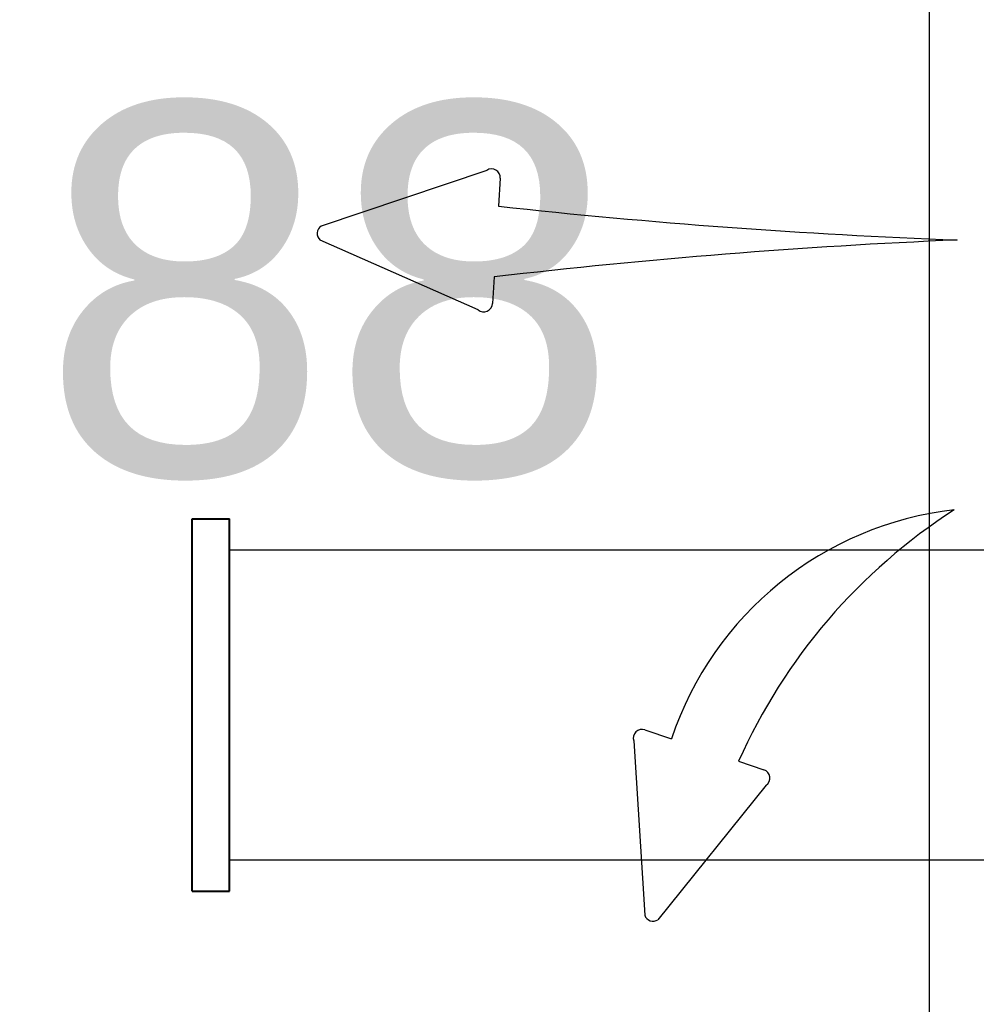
# Model space of a CAD drawing. Header units: millimetres. Extents: x -367720 to -162733, y 309172 to 337444.
# Tile 131 of 256: x -361612 to -361227, y 327302 to 327699. Entities that reach past the tile are written whole.
import ezdxf
from ezdxf.enums import TextEntityAlignment as Align

# ---------------------------------------------------------------- set-up
doc = ezdxf.new("R2010")
doc.units = ezdxf.units.MM
doc.header["$LTSCALE"] = 10
doc.header["$MEASUREMENT"] = 0
doc.layers.get('0').update_dxf_attribs({"color": 255, "lineweight": 13})
doc.layers.add('LATS_AIR_DIRECTION', color=150, linetype='Continuous')
doc.layers.add('LATS_PIPE_REFRIGERANT', color=3, linetype='Continuous')
for name, color, linetype, lineweight in [('LATS_EQ_IDU', 7, 'Continuous', 0), ('LATS_PIPE_REFRIGERANT_INDEX', 1, 'Continuous', 0), ('VZ1', 6, 'Continuous', 18), ('vzt-odvod', 6, 'Continuous', 40), ('vzt-přívod', 2, 'Continuous', 40)]:
    doc.layers.add(name, color=color, linetype=linetype, lineweight=lineweight)
doc.styles.add('LATS_ANNO', font='arial.ttf')
doc.styles.add('ROMANS', font='ROMANS.shx', dxfattribs={"height": 80})

# ---------------------------------------------------------------- blocks, each defined once
blk = doc.blocks.new('LATS_IDU_WALL_MOUNTED_SV')
at = {"layer": 'LATS_AIR_DIRECTION', "color": 150}
for p, q in [((-28.06, 511.77), (0, 575.32)), ((28.05, 508.3), (5.62, 574.97)), ((-14.87, 505.29), (-25.6, 505.96)), ((24.89, 502.83), (13.59, 503.53)), ((-201.72, 449.13), (-271.93, 444.72)), ((-197.26, 444.66), (-200.86, 433.93)), ((-219.6, 395.82), (-273.72, 439.38)), ((-209.93, 406.89), (-213.35, 396.7))]:
    blk.add_line(p, q, dxfattribs=at)
for centre, radius, start, end in [((2.68, 573.02), 3.53, 33.5078, 139.4056), ((-25.39, 509.48), 3.53, 139.4056, 266.4567), ((25.11, 506.35), 3.53, 266.4567, 33.5078), ((-2554.52, 208.94), 2556.89, 2.46407, 6.6556), ((2615.85, 219.17), 2617.75, 173.76392, 177.81734), ((-200.6, 445.78), 3.53, 341.4567, 108.5078), ((-270.8, 441.36), 3.53, 108.1646, 214.0624), ((-244.18, 304.61), 136.38, 6.5174, 71.4799), ((-304.62, 194), 233.01, 32.7614, 66.021), ((-216.68, 397.84), 3.53, 214.0624, 341.1135)]:
    blk.add_arc(centre, radius, start, end, dxfattribs=at)
blk = doc.blocks.new('A$C44164CF6')
at = {"layer": 'LATS_PIPE_REFRIGERANT', "ltscale": 5}
blk.add_lwpolyline([(-6283.63, 9952.58), (-6362.58, 9952.58, 0.414214), (-6462.58, 9852.58), (-6462.58, 8377.97, -0.414214), (-6562.58, 8277.97), (-7602.54, 8277.97)], format="xyb", dxfattribs=at)
at = {"layer": 'LATS_EQ_IDU', "color": 0, "ltscale": 5, "rotation": 90}
blk.add_blockref('LATS_IDU_WALL_MOUNTED_SV', (-6132.45, 8690.24), dxfattribs=at)
at = {"layer": 'LATS_PIPE_REFRIGERANT_INDEX', "color": 7, "style": 'LATS_ANNO'}
blk.add_text('9.52:15.88', height=150, dxfattribs=at).set_placement((-7082.56, 8670.47), align=Align.MIDDLE_CENTER)
at = {"layer": 'VZ1', "extrusion": (0, -1, -1.22461e-16), "style": 'ROMANS', "width": 0.8, "flags": 1}
for tag, p in [('MATERIAL', (-2269.09, 3112.52, -14812.16)), ('PRIRUBA', (-2269.09, 3112.52, -14812.16)), ('PRUTOK', (-2269.09, 3112.52, -14812.16)), ('PLOCHA', (-2269.09, 3112.52, -14812.16)), ('OBVOD', (-2269.09, 3112.52, -14812.16)), ('NAZEV', (-2269.09, 3112.52, -14812.16)), ('KOTA', (-2269.09, 3112.52, -14812.16)), ('USEK', (-2269.09, 3112.52, -14812.16)), ('TVAR', (-2269.09, 3112.52, -14812.16)), ('POS', (-2269.09, 3112.52, -14812.16)), ('NB2', (-2269.09, 3112.52, -14812.16)), ('NB1', (-2269.09, 3112.52, -14812.16)), ('DB', (-2269.09, 3112.52, -14812.16)), ('DA', (-2269.09, 3112.52, -14812.16)), ('B2', (-2269.09, 3112.52, -14812.16)), ('B1', (-2269.09, 3112.52, -14812.16)), ('A2', (-2269.09, 3112.52, -14812.16)), ('A1', (-2269.09, 3112.52, -14812.16)), ('LT', (-2269.09, 3112.52, -14812.16)), ('MATERIAL', (99885.33, 3112.52, -14812.16)), ('PRIRUBA', (99885.33, 3112.52, -14812.16)), ('PRUTOK', (99885.33, 3112.52, -14812.16)), ('PLOCHA', (99885.33, 3112.52, -14812.16)), ('OBVOD', (99885.33, 3112.52, -14812.16)), ('NAZEV', (99885.33, 3112.52, -14812.16)), ('KOTA', (99885.33, 3112.52, -14812.16)), ('USEK', (99885.33, 3112.52, -14812.16)), ('TVAR', (99885.33, 3112.52, -14812.16)), ('POS', (99885.33, 3112.52, -14812.16)), ('NB2', (99885.33, 3112.52, -14812.16)), ('NB1', (99885.33, 3112.52, -14812.16)), ('DB', (99885.33, 3112.52, -14812.16)), ('DA', (99885.33, 3112.52, -14812.16)), ('B2', (99885.33, 3112.52, -14812.16)), ('B1', (99885.33, 3112.52, -14812.16)), ('A2', (99885.33, 3112.52, -14812.16)), ('A1', (99885.33, 3112.52, -14812.16)), ('LT', (99885.33, 3112.52, -14812.16))]:
    blk.add_attdef(tag, p, '', height=1, rotation=180, dxfattribs=at)
at = {"layer": 'VZ1', "extrusion": (1.22461e-16, 1, 4.44089e-16), "style": 'ROMANS', "width": 0.8, "flags": 1}
for tag, p in [('MATERIAL', (2269.09, 2852.52, 14812.16)), ('PRIRUBA', (2269.09, 2852.52, 14812.16)), ('IZOLACE', (2269.09, 2852.52, 14812.16)), ('PRUTOK', (2269.09, 2852.52, 14812.16)), ('PLOCHA', (2269.09, 2852.52, 14812.16)), ('NASTCE', (2269.09, 2852.52, 14812.16)), ('OBVOD', (2269.09, 2852.52, 14812.16)), ('NAZEV', (2269.09, 2852.52, 14812.16)), ('KOTA', (2269.09, 2852.52, 14812.16)), ('USEK', (2269.09, 2852.52, 14812.16)), ('TVAR', (2269.09, 2852.52, 14812.16)), ('POS', (2269.09, 2852.52, 14812.16)), ('NB2', (2269.09, 2852.52, 14812.16)), ('NB1', (2269.09, 2852.52, 14812.16)), ('B1', (2269.09, 2852.52, 14812.16)), ('VS', (2269.09, 2852.52, 14812.16)), ('A1', (2269.09, 2852.52, 14812.16)), ('LT', (2269.09, 2852.52, 14812.16)), ('MATERIAL', (-99885.33, 2852.52, 14812.16)), ('PRIRUBA', (-99885.33, 2852.52, 14812.16)), ('IZOLACE', (-99885.33, 2852.52, 14812.16)), ('PRUTOK', (-99885.33, 2852.52, 14812.16)), ('PLOCHA', (-99885.33, 2852.52, 14812.16)), ('NASTCE', (-99885.33, 2852.52, 14812.16)), ('OBVOD', (-99885.33, 2852.52, 14812.16)), ('NAZEV', (-99885.33, 2852.52, 14812.16)), ('KOTA', (-99885.33, 2852.52, 14812.16)), ('USEK', (-99885.33, 2852.52, 14812.16)), ('TVAR', (-99885.33, 2852.52, 14812.16)), ('POS', (-99885.33, 2852.52, 14812.16)), ('NB2', (-99885.33, 2852.52, 14812.16)), ('NB1', (-99885.33, 2852.52, 14812.16)), ('B1', (-99885.33, 2852.52, 14812.16)), ('VS', (-99885.33, 2852.52, 14812.16)), ('A1', (-99885.33, 2852.52, 14812.16)), ('LT', (-99885.33, 2852.52, 14812.16))]:
    blk.add_attdef(tag, p, '', height=1, dxfattribs=at)
blk = doc.blocks.new('trouba')
for p, q in [((-0.5, 1), (-0.5, 0)), ((-0.5, 1), (0.5, 1)), ((0.5, 1), (0.5, 0)), ((-0.5, 0), (0.5, 0))]:
    blk.add_line(p, q)
blk = doc.blocks.new('A$C44067DDB')
at = {"layer": 'vzt-odvod', "lineweight": 30}
for p, q in [((3755.6753, 14865.45, 2725.2015), (5749.6875, 14865.45, 2758.3716)), ((5750.0001, 14740.45, 2601.8909), (3755.6753, 14740.45, 2531.5532))]:
    blk.add_line(p, q, dxfattribs=at)
at = {"layer": 'vzt-přívod'}
blk.add_line((3755.6753, 14740.45), (3755.6753, 14865.45), dxfattribs=at)
at = {"layer": 'vzt-přívod', "xscale": 150, "yscale": 15, "zscale": 150, "rotation": 90}
blk.add_blockref('trouba', (3755.6753, 14802.95), dxfattribs=at)
at = {"layer": 'VZ1', "extrusion": (1.04009e-13, 1, -4.87544e-15), "style": 'ROMANS', "width": 0.8, "flags": 1}
for tag in ['KOTA', 'USEK', 'TVAR', 'POS', 'NB2', 'NB1', 'VS', 'LT', 'D']:
    blk.add_attdef(tag, (-111318.983, 5039.0799, 11669.1415), '', height=1, dxfattribs=at)
at = {"layer": 'VZ1', "extrusion": (1, -3.06152e-16, 0), "style": 'ROMANS', "width": 0.8, "flags": 1}
for tag in ['NB2', 'NB1', 'PRUTOK', 'USEK', 'KOTA', 'NAZEV', 'PRIRUBA2', 'POS', 'MATERIAL', 'PRUMER', 'PLOCHA', 'LT', 'UHEL', 'R', 'D', 'TVAR']:
    blk.add_attdef(tag, (11669.1415, 5039.0799, 111318.983), '', height=1, rotation=90, dxfattribs=at)
at = {"layer": 'VZ1', "extrusion": (-2.71917e-32, 1, -4.44089e-16), "style": 'ROMANS', "width": 0.8, "flags": 1}
for tag, p in [('MATERIAL', (-177204.9859, 2943.2966, 11491.6104)), ('PRIRUBA', (-177204.9859, 2943.2966, 11491.6104)), ('PRUTOK', (-177204.9859, 2943.2966, 11491.6104)), ('PLOCHA', (-177204.9859, 2943.2966, 11491.6104)), ('OBVOD', (-177204.9859, 2943.2966, 11491.6104)), ('NAZEV', (-177204.9859, 2943.2966, 11491.6104)), ('KOTA', (-177204.9859, 2943.2966, 11491.6104)), ('USEK', (-177204.9859, 2943.2966, 11491.6104)), ('TVAR', (-177204.9859, 2943.2966, 11491.6104)), ('NBN', (-177204.9859, 2943.2966, 11491.6104)), ('POS', (-177204.9859, 2943.2966, 11491.6104)), ('NB3', (-177204.9859, 2943.2966, 11491.6104)), ('VS', (-177204.9859, 2943.2966, 11491.6104)), ('LT', (-177204.9859, 2943.2966, 11491.6104)), ('B', (-177204.9859, 2943.2966, 11491.6104)), ('R', (-177204.9859, 2943.2966, 11491.6104)), ('A', (-177204.9859, 2943.2966, 11491.6104)), ('MATERIAL', (-11332.888, 6131.7212, 9501.275)), ('MATERIAL', (-11332.9671, 2943.2966, 9501.275)), ('PRIRUBA', (-11332.888, 6131.7212, 9501.275)), ('PRIRUBA', (-11332.9671, 2943.2966, 9501.275)), ('PRUTOK', (-11332.888, 6131.7212, 9501.275)), ('PRUTOK', (-11332.9671, 2943.2966, 9501.275)), ('PLOCHA', (-11332.888, 6131.7212, 9501.275)), ('PLOCHA', (-11332.9671, 2943.2966, 9501.275)), ('OBVOD', (-11332.888, 6131.7212, 9501.275)), ('OBVOD', (-11332.9671, 2943.2966, 9501.275)), ('NAZEV', (-11332.888, 6131.7212, 9501.275)), ('NAZEV', (-11332.9671, 2943.2966, 9501.275)), ('KOTA', (-11332.888, 6131.7212, 9501.275)), ('USEK', (-11332.888, 6131.7212, 9501.275)), ('KOTA', (-11332.9671, 2943.2966, 9501.275)), ('USEK', (-11332.9671, 2943.2966, 9501.275)), ('TVAR', (-11332.888, 6131.7212, 9501.275)), ('TVAR', (-11332.9671, 2943.2966, 9501.275)), ('NBN', (-11332.888, 6131.7212, 9501.275)), ('NBN', (-11332.9671, 2943.2966, 9501.275)), ('POS', (-11332.888, 6131.7212, 9501.275)), ('NB3', (-11332.888, 6131.7212, 9501.275)), ('POS', (-11332.9671, 2943.2966, 9501.275)), ('NB3', (-11332.9671, 2943.2966, 9501.275)), ('VS', (-11332.888, 6131.7212, 9501.275)), ('LT', (-11332.888, 6131.7212, 9501.275)), ('VS', (-11332.9671, 2943.2966, 9501.275)), ('LT', (-11332.9671, 2943.2966, 9501.275)), ('B', (-11332.888, 6131.7212, 9501.275)), ('R', (-11332.888, 6131.7212, 9501.275)), ('A', (-11332.888, 6131.7212, 9501.275)), ('B', (-11332.9671, 2943.2966, 9501.275)), ('R', (-11332.9671, 2943.2966, 9501.275)), ('A', (-11332.9671, 2943.2966, 9501.275)), ('MATERIAL', (-109446.9123, 2943.2966, 9501.275)), ('PRIRUBA', (-109446.9123, 2943.2966, 9501.275)), ('PRUTOK', (-109446.9123, 2943.2966, 9501.275)), ('PLOCHA', (-109446.9123, 2943.2966, 9501.275)), ('OBVOD', (-109446.9123, 2943.2966, 9501.275)), ('NAZEV', (-109446.9123, 2943.2966, 9501.275)), ('KOTA', (-109446.9123, 2943.2966, 9501.275)), ('USEK', (-109446.9123, 2943.2966, 9501.275)), ('TVAR', (-109446.9123, 2943.2966, 9501.275)), ('NBN', (-109446.9123, 2943.2966, 9501.275)), ('POS', (-109446.9123, 2943.2966, 9501.275)), ('NB3', (-109446.9123, 2943.2966, 9501.275)), ('VS', (-109446.9123, 2943.2966, 9501.275)), ('LT', (-109446.9123, 2943.2966, 9501.275)), ('B', (-109446.9123, 2943.2966, 9501.275)), ('R', (-109446.9123, 2943.2966, 9501.275)), ('A', (-109446.9123, 2943.2966, 9501.275))]:
    blk.add_attdef(tag, p, '', height=1, dxfattribs=at)
at = {"layer": 'VZ1', "extrusion": (-1, 0, 0), "style": 'ROMANS', "width": 0.8, "flags": 1}
for tag, p in [('NB3', (-11312.8354, 2943.2966, -178642.0188)), ('PRUTOK', (-11312.8354, 2943.2966, -178642.0188)), ('USEK', (-11312.8354, 2943.2966, -178642.0188)), ('VS', (-11312.8354, 2943.2966, -178642.0188)), ('NAZEV', (-11312.8354, 2943.2966, -178642.0188)), ('KOTA', (-11312.8354, 2943.2966, -178642.0188)), ('POS', (-11312.8354, 2943.2966, -178642.0188)), ('MATERIAL', (-11312.8354, 2943.2966, -178642.0188)), ('PRIRUBA', (-11312.8354, 2943.2966, -178642.0188)), ('PLOCHA', (-11312.8354, 2943.2966, -178642.0188)), ('OBVOD', (-11312.8354, 2943.2966, -178642.0188)), ('R', (-11312.8354, 2943.2966, -178642.0188)), ('LT', (-11312.8354, 2943.2966, -178642.0188)), ('B', (-11312.8354, 2943.2966, -178642.0188)), ('A', (-11312.8354, 2943.2966, -178642.0188)), ('TVAR', (-11312.8354, 2943.2966, -178642.0188)), ('NB3', (-9322.5, 6131.7212, -12769.9209)), ('PRUTOK', (-9322.5, 6131.7212, -12769.9209)), ('USEK', (-9322.5, 6131.7212, -12769.9209)), ('VS', (-9322.5, 6131.7212, -12769.9209)), ('NAZEV', (-9322.5, 6131.7212, -12769.9209)), ('KOTA', (-9322.5, 6131.7212, -12769.9209)), ('POS', (-9322.5, 6131.7212, -12769.9209)), ('MATERIAL', (-9322.5, 6131.7212, -12769.9209)), ('PRIRUBA', (-9322.5, 6131.7212, -12769.9209)), ('PLOCHA', (-9322.5, 6131.7212, -12769.9209)), ('OBVOD', (-9322.5, 6131.7212, -12769.9209)), ('R', (-9322.5, 6131.7212, -12769.9209)), ('LT', (-9322.5, 6131.7212, -12769.9209)), ('B', (-9322.5, 6131.7212, -12769.9209)), ('A', (-9322.5, 6131.7212, -12769.9209)), ('TVAR', (-9322.5, 6131.7212, -12769.9209)), ('NB3', (-9322.5, 2943.2966, -12770)), ('PRUTOK', (-9322.5, 2943.2966, -12770)), ('USEK', (-9322.5, 2943.2966, -12770)), ('VS', (-9322.5, 2943.2966, -12770)), ('NAZEV', (-9322.5, 2943.2966, -12770)), ('KOTA', (-9322.5, 2943.2966, -12770)), ('POS', (-9322.5, 2943.2966, -12770)), ('MATERIAL', (-9322.5, 2943.2966, -12770)), ('PRIRUBA', (-9322.5, 2943.2966, -12770)), ('PLOCHA', (-9322.5, 2943.2966, -12770)), ('OBVOD', (-9322.5, 2943.2966, -12770)), ('R', (-9322.5, 2943.2966, -12770)), ('LT', (-9322.5, 2943.2966, -12770)), ('B', (-9322.5, 2943.2966, -12770)), ('A', (-9322.5, 2943.2966, -12770)), ('TVAR', (-9322.5, 2943.2966, -12770)), ('NB3', (-9322.5, 2943.2966, -110883.9452)), ('PRUTOK', (-9322.5, 2943.2966, -110883.9452)), ('USEK', (-9322.5, 2943.2966, -110883.9452)), ('VS', (-9322.5, 2943.2966, -110883.9452)), ('NAZEV', (-9322.5, 2943.2966, -110883.9452)), ('KOTA', (-9322.5, 2943.2966, -110883.9452)), ('POS', (-9322.5, 2943.2966, -110883.9452)), ('MATERIAL', (-9322.5, 2943.2966, -110883.9452)), ('PRIRUBA', (-9322.5, 2943.2966, -110883.9452)), ('PLOCHA', (-9322.5, 2943.2966, -110883.9452)), ('OBVOD', (-9322.5, 2943.2966, -110883.9452)), ('R', (-9322.5, 2943.2966, -110883.9452)), ('LT', (-9322.5, 2943.2966, -110883.9452)), ('B', (-9322.5, 2943.2966, -110883.9452)), ('A', (-9322.5, 2943.2966, -110883.9452)), ('TVAR', (-9322.5, 2943.2966, -110883.9452))]:
    blk.add_attdef(tag, p, '', height=1, rotation=270, dxfattribs=at)
at = {"layer": 'VZ1', "extrusion": (1, -2.32324e-14, 0), "style": 'ROMANS', "width": 0.8, "flags": 1}
for tag in ['NB2', 'NB1', 'PRUTOK', 'USEK', 'KOTA', 'NAZEV', 'PRIRUBA2', 'POS', 'MATERIAL', 'PRUMER', 'PLOCHA', 'LT', 'UHEL', 'R', 'D', 'TVAR']:
    blk.add_attdef(tag, (11224.1742, 2147.9426, 13745.0379), '', height=1, rotation=270, dxfattribs=at)
at = {"layer": 'VZ1', "extrusion": (-1.83691e-16, -1, 0), "style": 'ROMANS', "width": 0.8, "flags": 1}
for tag in ['POZNAMKA', 'NB2', 'NB1', 'DATA-HODNOTA', 'DATA-KLIC', 'PRUTOK', 'USEK', 'DRUHTLUM', 'ZETA', 'PR', 'TYP', 'NAZEV', 'POS', 'VETA']:
    blk.add_attdef(tag, (111863.9472, 3000, -10940.785), '', height=1, dxfattribs=at)
at = {"layer": 'VZ1', "extrusion": (0, 1, -1.26974e-15), "style": 'ROMANS', "width": 0.8, "flags": 1}
for tag in ['PRIRUBA2', 'MATERIAL', 'PRUMER', 'IZOLACE', 'PRUTOK', 'PLOCHA', 'NASTCE', 'NAZEV', 'KOTA', 'USEK', 'TVAR', 'POS', 'NB2', 'NB1', 'VS', 'LT', 'D']:
    blk.add_attdef(tag, (-111858.983, 2389.3275, 10075), '', height=1, dxfattribs=at)
at = {"layer": 'VZ1', "style": 'ROMANS', "width": 0.8, "flags": 1}
for tag in ['VS', 'OBVOD', 'USEK', 'IZOLACE', 'NASTCE', 'PRUTOK', 'KOTA', 'POS', 'PRIRUBA', 'PLOCHA', 'A1', 'TVAR', 'NB2', 'NB1', 'NAZEV', 'MATERIAL', 'LT', 'B1']:
    blk.add_attdef(tag, (12740, 9530), '', height=1, rotation=270, dxfattribs=at)
at = {"layer": 'VZ1', "extrusion": (0, -1, 0), "style": 'ROMANS', "width": 0.8, "flags": 1}
for tag, p in [('NBN', (179201.405, 2639.0523, -9490.3354)), ('NB3', (179201.405, 2639.0523, -9490.3354)), ('PRUTOK', (179201.405, 2639.0523, -9490.3354)), ('USEK', (179201.405, 2639.0523, -9490.3354)), ('VS', (179201.405, 2639.0523, -9490.3354)), ('NAZEV', (179201.405, 2639.0523, -9490.3354)), ('KOTA', (179201.405, 2639.0523, -9490.3354)), ('POS', (179201.405, 2639.0523, -9490.3354)), ('MATERIAL', (179201.405, 2639.0523, -9490.3354)), ('PRIRUBA', (179201.405, 2639.0523, -9490.3354)), ('PLOCHA', (179201.405, 2639.0523, -9490.3354)), ('OBVOD', (179201.405, 2639.0523, -9490.3354)), ('R', (179201.405, 2639.0523, -9490.3354)), ('LT', (179201.405, 2639.0523, -9490.3354)), ('B', (179201.405, 2639.0523, -9490.3354)), ('A', (179201.405, 2639.0523, -9490.3354)), ('TVAR', (179201.405, 2639.0523, -9490.3354)), ('NBN', (13329.3863, 2639.0523, -7500)), ('NB3', (13329.3863, 2639.0523, -7500)), ('PRUTOK', (13329.3863, 2639.0523, -7500)), ('USEK', (13329.3863, 2639.0523, -7500)), ('VS', (13329.3863, 2639.0523, -7500)), ('NAZEV', (13329.3863, 2639.0523, -7500)), ('KOTA', (13329.3863, 2639.0523, -7500)), ('POS', (13329.3863, 2639.0523, -7500)), ('MATERIAL', (13329.3863, 2639.0523, -7500)), ('PRIRUBA', (13329.3863, 2639.0523, -7500)), ('PLOCHA', (13329.3863, 2639.0523, -7500)), ('OBVOD', (13329.3863, 2639.0523, -7500)), ('R', (13329.3863, 2639.0523, -7500)), ('LT', (13329.3863, 2639.0523, -7500)), ('B', (13329.3863, 2639.0523, -7500)), ('A', (13329.3863, 2639.0523, -7500)), ('TVAR', (13329.3863, 2639.0523, -7500)), ('TVAR', (111443.3315, 2639.0523, -7500)), ('A', (111443.3315, 2639.0523, -7500)), ('B', (111443.3315, 2639.0523, -7500)), ('LT', (111443.3315, 2639.0523, -7500)), ('R', (111443.3315, 2639.0523, -7500)), ('OBVOD', (111443.3315, 2639.0523, -7500)), ('PLOCHA', (111443.3315, 2639.0523, -7500)), ('PRIRUBA', (111443.3315, 2639.0523, -7500)), ('MATERIAL', (111443.3315, 2639.0523, -7500)), ('POS', (111443.3315, 2639.0523, -7500)), ('KOTA', (111443.3315, 2639.0523, -7500)), ('NAZEV', (111443.3315, 2639.0523, -7500)), ('VS', (111443.3315, 2639.0523, -7500)), ('USEK', (111443.3315, 2639.0523, -7500)), ('PRUTOK', (111443.3315, 2639.0523, -7500)), ('NB3', (111443.3315, 2639.0523, -7500)), ('NBN', (111443.3315, 2639.0523, -7500)), ('NBN', (111443.3315, 2639.0523, -7500)), ('NB3', (111443.3315, 2639.0523, -7500)), ('PRUTOK', (111443.3315, 2639.0523, -7500)), ('USEK', (111443.3315, 2639.0523, -7500)), ('VS', (111443.3315, 2639.0523, -7500)), ('NAZEV', (111443.3315, 2639.0523, -7500)), ('KOTA', (111443.3315, 2639.0523, -7500)), ('POS', (111443.3315, 2639.0523, -7500)), ('MATERIAL', (111443.3315, 2639.0523, -7500)), ('PRIRUBA', (111443.3315, 2639.0523, -7500)), ('PLOCHA', (111443.3315, 2639.0523, -7500)), ('OBVOD', (111443.3315, 2639.0523, -7500)), ('R', (111443.3315, 2639.0523, -7500)), ('LT', (111443.3315, 2639.0523, -7500)), ('B', (111443.3315, 2639.0523, -7500)), ('A', (111443.3315, 2639.0523, -7500)), ('TVAR', (111443.3315, 2639.0523, -7500))]:
    blk.add_attdef(tag, p, '', height=1, rotation=90, dxfattribs=at)
at = {"layer": 'VZ1', "extrusion": (2.83287e-14, -1, 0), "style": 'ROMANS', "width": 0.8, "flags": 1}
for tag, p in [('IZOLACE', (4619.6938, 3000, -5099.5832)), ('NASTCE', (4619.6938, 3000, -5099.5832)), ('NB2', (4619.6938, 3000, -5099.5832)), ('NB1', (4619.6938, 3000, -5099.5832)), ('VS', (4619.6938, 3000, -5099.5832)), ('PRUTOK', (4619.6938, 3000, -5099.5832)), ('USEK', (4619.6938, 3000, -5099.5832)), ('KOTA', (4619.6938, 3000, -5099.5832)), ('NAZEV', (4619.6938, 3000, -5099.5832)), ('PRIRUBA2', (4619.6938, 3000, -5099.5832)), ('POS', (4619.6938, 3000, -5099.5832)), ('MATERIAL', (4619.6938, 3000, -5099.5832)), ('PRUMER', (4619.6938, 3000, -5099.5832)), ('PLOCHA', (4619.6938, 3000, -5099.5832)), ('LT', (4619.6938, 3000, -5099.5832)), ('D', (4619.6938, 3000, -5099.5832)), ('TVAR', (4619.6938, 3000, -5099.5832)), ('IZOLACE', (102733.639, 3000, -4512.6709)), ('NASTCE', (102733.639, 3000, -4512.6709)), ('NB2', (102733.639, 3000, -4512.6709)), ('NB1', (102733.639, 3000, -4512.6709)), ('VS', (102733.639, 3000, -4512.6709)), ('PRUTOK', (102733.639, 3000, -4512.6709)), ('USEK', (102733.639, 3000, -4512.6709)), ('KOTA', (102733.639, 3000, -4512.6709)), ('NAZEV', (102733.639, 3000, -4512.6709)), ('PRIRUBA2', (102733.639, 3000, -4512.6709)), ('POS', (102733.639, 3000, -4512.6709)), ('MATERIAL', (102733.639, 3000, -4512.6709)), ('PRUMER', (102733.639, 3000, -4512.6709)), ('PLOCHA', (102733.639, 3000, -4512.6709)), ('LT', (102733.639, 3000, -4512.6709)), ('D', (102733.639, 3000, -4512.6709)), ('TVAR', (102733.639, 3000, -4512.6709))]:
    blk.add_attdef(tag, p, '', height=1, dxfattribs=at)
at = {"layer": 'vzt-přívod', "lineweight": 30, "extrusion": (-1, 0, 0), "style": 'ROMANS', "width": 0.8, "flags": 1}
for p in [(-11312.8354, 2943.2966, -178642.0188), (-9322.5, 6131.7212, -12769.9209), (-9322.5, 2943.2966, -12770), (-9322.5, 2943.2966, -110883.9452)]:
    blk.add_attdef('NBN', p, '', height=1, rotation=270, dxfattribs=at)
at = {"layer": 'vzt-přívod', "lineweight": 30, "extrusion": (0.707107, 0.707107, 0), "style": 'ROMANS', "width": 0.8, "flags": 1}
for tag, p in [('PRIRUBA2', (-1079.1254, 2936.5022, 15975.6328)), ('MATERIAL', (-1079.1254, 2936.5022, 15975.6328)), ('PRUMER', (-1079.1254, 2936.5022, 15975.6328)), ('IZOLACE', (-1079.1254, 2936.5022, 15975.6328)), ('PRUTOK', (-1079.1254, 2936.5022, 15975.6328)), ('PLOCHA', (-1079.1254, 2936.5022, 15975.6328)), ('NASTCE', (-1079.1254, 2936.5022, 15975.6328)), ('NAZEV', (-1079.1254, 2936.5022, 15975.6328)), ('PRIRUBA2', (-70456.1614, 2936.5022, 85352.6688)), ('MATERIAL', (-70456.1614, 2936.5022, 85352.6688)), ('PRUMER', (-70456.1614, 2936.5022, 85352.6688)), ('IZOLACE', (-70456.1614, 2936.5022, 85352.6688)), ('PRUTOK', (-70456.1614, 2936.5022, 85352.6688)), ('PLOCHA', (-70456.1614, 2936.5022, 85352.6688)), ('NASTCE', (-70456.1614, 2936.5022, 85352.6688)), ('NAZEV', (-70456.1614, 2936.5022, 85352.6688)), ('KOTA', (-1079.1254, 2936.5022, 15975.6328)), ('USEK', (-1079.1254, 2936.5022, 15975.6328)), ('TVAR', (-1079.1254, 2936.5022, 15975.6328)), ('POS', (-1079.1254, 2936.5022, 15975.6328)), ('NB2', (-1079.1254, 2936.5022, 15975.6328)), ('NB1', (-1079.1254, 2936.5022, 15975.6328)), ('VS', (-1079.1254, 2936.5022, 15975.6328)), ('LT', (-1079.1254, 2936.5022, 15975.6328)), ('D', (-1079.1254, 2936.5022, 15975.6328)), ('KOTA', (-70456.1614, 2936.5022, 85352.6688)), ('USEK', (-70456.1614, 2936.5022, 85352.6688)), ('TVAR', (-70456.1614, 2936.5022, 85352.6688)), ('POS', (-70456.1614, 2936.5022, 85352.6688)), ('NB2', (-70456.1614, 2936.5022, 85352.6688)), ('NB1', (-70456.1614, 2936.5022, 85352.6688)), ('VS', (-70456.1614, 2936.5022, 85352.6688)), ('LT', (-70456.1614, 2936.5022, 85352.6688)), ('D', (-70456.1614, 2936.5022, 85352.6688))]:
    blk.add_attdef(tag, p, '', height=1, dxfattribs=at)
at = {"layer": 'vzt-přívod', "lineweight": 30, "style": 'ROMANS', "width": 0.8, "flags": 1}
for tag, p in [('USEK', (11882.7585, 10460.1981, 2936.5022)), ('UHEL', (11882.7585, 10460.1981, 2936.5022)), ('PRUTOK', (11882.7585, 10460.1981, 2936.5022)), ('KOTA', (11882.7585, 10460.1981, 2936.5022)), ('PRIRUBA2', (11882.7585, 10460.1981, 2936.5022)), ('POS', (11882.7585, 10460.1981, 2936.5022)), ('PRUMER', (11882.7585, 10460.1981, 2936.5022)), ('PLOCHA', (11882.7585, 10460.1981, 2936.5022)), ('TVAR', (11882.7585, 10460.1981, 2936.5022)), ('NB2', (11882.7585, 10460.1981, 2936.5022)), ('NB1', (11882.7585, 10460.1981, 2936.5022)), ('NAZEV', (11882.7585, 10460.1981, 2936.5022)), ('MATERIAL', (11882.7585, 10460.1981, 2936.5022)), ('LT', (11882.7585, 10460.1981, 2936.5022)), ('R', (11882.7585, 10460.1981, 2936.5022)), ('D', (11882.7585, 10460.1981, 2936.5022)), ('USEK', (109996.7036, 10460.1981, 2936.5022)), ('UHEL', (109996.7036, 10460.1981, 2936.5022)), ('PRUTOK', (109996.7036, 10460.1981, 2936.5022)), ('KOTA', (109996.7036, 10460.1981, 2936.5022)), ('PRIRUBA2', (109996.7036, 10460.1981, 2936.5022)), ('POS', (109996.7036, 10460.1981, 2936.5022)), ('PRUMER', (109996.7036, 10460.1981, 2936.5022)), ('PLOCHA', (109996.7036, 10460.1981, 2936.5022)), ('TVAR', (109996.7036, 10460.1981, 2936.5022)), ('NB2', (109996.7036, 10460.1981, 2936.5022)), ('NB1', (109996.7036, 10460.1981, 2936.5022)), ('NAZEV', (109996.7036, 10460.1981, 2936.5022)), ('MATERIAL', (109996.7036, 10460.1981, 2936.5022)), ('LT', (109996.7036, 10460.1981, 2936.5022)), ('R', (109996.7036, 10460.1981, 2936.5022)), ('D', (109996.7036, 10460.1981, 2936.5022))]:
    blk.add_attdef(tag, p, '', height=1, rotation=270, dxfattribs=at)
at = {"layer": 'vzt-přívod', "lineweight": 30, "extrusion": (-1, 0, 1.77636e-15), "style": 'ROMANS', "width": 0.8, "flags": 1}
for tag in ['IZOLACE', 'NASTCE', 'NB2', 'NB1', 'VS', 'PRUTOK', 'USEK', 'KOTA', 'NAZEV', 'POS', 'MATERIAL', 'PRIRUBA', 'PLOCHA', 'OBVOD', 'LT', 'B1', 'A1', 'TVAR']:
    blk.add_attdef(tag, (-9530, 2813.2966, -12620), '', height=1, dxfattribs=at)

msp = doc.modelspace()

# ---------------------------------------------------------------- block references
msp.add_blockref('A$C44164CF6', (-354782.86, 318920.06))

# ---------------------------------------------------------------- next in the draw order: block references
msp.add_blockref('A$C44067DDB', (-365282.86, 312620.06))

doc.saveas('drawing.dxf')
